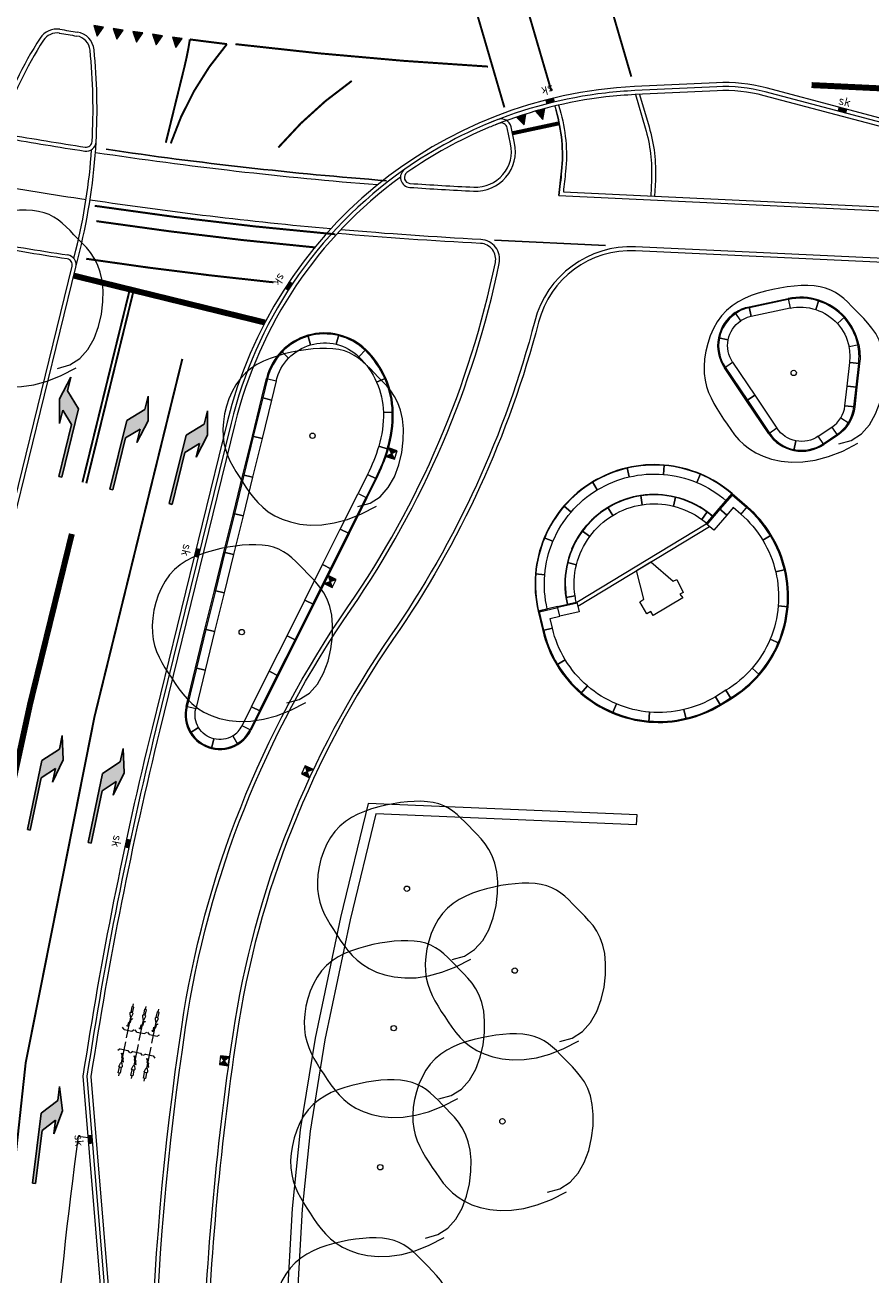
# Model space of a CAD drawing. Header units: metres. Extents: x 196678 to 197613, y 355400 to 356418.
# Tile 22 of 40: x 197054 to 197097, y 355652 to 355715. Entities that reach past the tile are written whole.
import ezdxf
from ezdxf.enums import TextEntityAlignment as Align

# ---------------------------------------------------------------- set-up
doc = ezdxf.new("R2010")
doc.units = ezdxf.units.M
doc.linetypes.add('VW-1-3_STREEP', pattern=[4, 1, -3])
doc.linetypes.add('VW-5050_STREEP', pattern=[1, 0.5, -0.5])
for name, color, linetype, lineweight in [('B-WE-GR-BOOM-S', 252, 'Continuous', 18), ('B-WE-IE-KUNSTOBJECT-G', 5, 'Continuous', 18), ('N-WE-GR-BOOM-S', 7, 'Continuous', 18), ('N-WE-RI-GWA_KOLK_STRAATKOLK-450X300-S', 5, 'Continuous', 18), ('N-WE-RI-HWA_KOLK_STRAATKOLK-450X350-S', 5, 'Continuous', 18), ('N-WE-VH-KANTOPSLUITING_ACHTERKANTBAND-G', 5, 'Continuous', 18), ('N-WE-VH-KANTOPSLUITING_OPSLUITBAND_200X250-G', 5, 'Continuous', 18), ('N-WE-VH-KANTOPSLUITING_SOLID_470X250-G', 5, 'Continuous', 18), ('N-WE-VH-KANTOPSLUITING_SOLID_470X250-G_PASMAKEN', 5, 'Continuous', 18), ('N-WE-VH-KANTOPSLUITING_SOLID_500X500-G', 5, 'Continuous', 18), ('N-WE-VH-KANTOPSLUITING_SOLID_500X500-G_PASMAKEN', 5, 'Continuous', 18), ('N-WE-VH-KANTOPSLUITING_TROTTOIRBAND_180X200-G', 5, 'Continuous', 18), ('N-WE-VW-MARKERING_DWARS_DRIEHOEK-S', 1, 'Continuous', 25), ('N-WE-VW-MARKERING_DWARS_OVERSTEEK_BLOKSTREEP-G', 1, 'VW-BLOK50', 25), ('N-WE-VW-MARKERING_DWARS_OVERSTEEK_KANALISATIESTREEP50_010-G', 1, 'VW-5050_STREEP', 18), ('N-WE-VW-MARKERING_DWARS_STOPSTREEP_020-G', 1, 'Continuous', 18), ('N-WE-VW-MARKERING_DWARS_STOPSTREEP_030-G', 1, 'Continuous', 18), ('N-WE-VW-MARKERING_LANGS_STREEP_13_010-G', 1, 'VW-1-3_STREEP', 18), ('N-WE-VW-MARKERING_LANGS_STREEP_13_030-G', 1, 'VW-1-3_STREEP', 18), ('N-WE-VW-MARKERING_LANGS_STREEP_DOORGETROKKEN_010-G', 1, 'Continuous', 18), ('N-WE-VW-MARKERING_PIJL-S', 1, 'Continuous', 25), ('N01-WE-IE-MEUBILAIR_WEGMEUBILAIR_FIETSENREK-S', 7, 'Continuous', 9), ('N01-WE-VH-GOOT_TEGEL-G', 5, 'Continuous', 18), ('N01-WE-VH-KANTOPSLUITING_ACHTERKANTBAND-G', 5, 'Continuous', 18), ('N01-WE-VH-KANTOPSLUITING_GELEIDEBAND_50 200-G', 5, 'Continuous', 18), ('N01-WE-VH-KANTOPSLUITING_OPSLUITBAND_200X250-G', 5, 'Continuous', 18), ('N01-WE-VH-KANTOPSLUITING_TROTTOIRBAND_180X200-G', 5, 'Continuous', 18), ('N01-WE-VH-MATERIAALGRENS-G', 5, 'Continuous', 13), ('N01-WE-VW-MARKERING_DWARS_DRIEHOEK-G', 7, 'VW-HAAIETAND50_L', 25), ('N01-WE-VW-MARKERING_DWARS_DRIEHOEK_30-G', 7, 'VW-HAAIETAND30_L', 25), ('N01-WE-VW-MARKERING_DWARS_OVERSTEEK_BLOKSTREEP-G', 7, 'VW-BLOK50', 25), ('N01-WE-VW-MARKERING_PIJL-S', 7, 'Continuous', 25), ('N02-WE-IE-KUNSTOBJECT-O', 5, 'Continuous', 13)]:
    doc.layers.add(name, color=color, linetype=linetype, lineweight=lineweight)
doc.styles.add('NLCS-ISO-M250-T18', font='NLCS-ISO.ttf', dxfattribs={"height": 0.45})
doc.linetypes.add('VW-BLOK50', pattern='A,0,-0.5,[148,NLCS.SHX,S=1,R=0,X=-0.5,Y=0],-0.5', length=1)
doc.linetypes.add('VW-HAAIETAND30_L', pattern='A,0,-0.3,[150,NLCS.SHX,S=0.6,R=0,X=-0.375,Y=-0.15],-0.3', length=0.6)
doc.linetypes.add('VW-HAAIETAND50_L', pattern='A,0,-0.5,[150,NLCS.SHX,S=1,R=0,X=-0.625,Y=-0.25],-0.5', length=1)

# ---------------------------------------------------------------- blocks, each defined once
blk = doc.blocks.new('SVW-MARKERING_STREEP_DRIEHOEK_050_050')
at = {"lineweight": 0}
h = blk.add_hatch(color=256, dxfattribs=at)
h.dxf.hatch_style = 1
h.paths.add_polyline_path([(0.25, -0.5), (0.5, 0), (0, 0)])
at = {"lineweight": 0, "flags": 128}
blk.add_lwpolyline([(0.25, -0.5), (0.5, 0), (0, 0)], close=True, dxfattribs=at)
blk = doc.blocks.new('SGR-BOOM_09')
blk.add_lwpolyline([(-2.711, 3.837), (-3.391, 3.615), (-3.939, 3.223), (-4.367, 2.697), (-4.684, 2.075), (-4.901, 1.394), (-5.029, 0.692), (-5.078, 0.004), (-5.057, -0.631), (-4.978, -1.184), (-4.849, -1.658), (-4.679, -2.064), (-4.477, -2.414), (-4.251, -2.716), (-4.01, -2.983), (-3.764, -3.225), (-3.519, -3.452), (-3.284, -3.674), (-3.056, -3.889), (-2.829, -4.093), (-2.6, -4.282), (-2.363, -4.453), (-2.114, -4.603), (-1.847, -4.727), (-1.559, -4.822), (-1.246, -4.884), (-0.91, -4.917), (-0.554, -4.921), (-0.182, -4.9), (0.202, -4.856), (0.595, -4.791), (0.994, -4.707), (1.395, -4.608), (1.794, -4.494), (2.188, -4.363), (2.571, -4.21), (2.939, -4.034), (3.289, -3.828), (3.615, -3.591), (3.913, -3.317), (4.179, -3.005), (4.41, -2.651), (4.604, -2.263), (4.761, -1.849), (4.881, -1.421), (4.964, -0.986), (5.01, -0.553), (5.019, -0.132), (4.99, 0.267), (4.925, 0.639), (4.826, 0.985), (4.699, 1.309), (4.548, 1.616), (4.377, 1.91), (4.191, 2.196), (3.994, 2.477), (3.79, 2.759), (3.583, 3.043), (3.366, 3.327), (3.134, 3.606), (2.878, 3.874), (2.592, 4.126), (2.268, 4.357), (1.9, 4.563), (1.48, 4.737), (1.004, 4.874), (0.471, 4.963), (-0.115, 4.99), (-0.752, 4.944), (-1.438, 4.81), (-2.17, 4.577), (-2.945, 4.231), (-3.76, 3.761)])
blk.add_circle((0, 0), 0.15)
blk = doc.blocks.new('*U18')
at = {"flags": 128}
for points in [[(-0.078, 1.345), (-0.028, 1.196, 0.720759), (0.028, 1.196), (0.078, 1.345, 0.511918), (0.031, 1.411), (-0.031, 1.411, 0.511918)], [(0.572, 1.345), (0.622, 1.196, 0.720759), (0.678, 1.196), (0.728, 1.345, 0.511918), (0.681, 1.411), (0.619, 1.411, 0.511918)], [(1.222, 1.345), (1.272, 1.196, 0.720759), (1.328, 1.196), (1.378, 1.345, 0.511918), (1.331, 1.411), (1.269, 1.411, 0.511918)]]:
    blk.add_lwpolyline(points, format="xyb", close=True, dxfattribs=at)
for points in [[(0.05, 1.407), (0.05, 1.698), (-0.05, 1.698), (-0.05, 1.407)], [(0.7, 1.407), (0.7, 1.698), (0.6, 1.698), (0.6, 1.407)], [(1.35, 1.407), (1.35, 1.698), (1.25, 1.698), (1.25, 1.407)]]:
    blk.add_lwpolyline(points)
for points in [[(0, 1.698), (0, 1.85)], [(0.65, 1.698), (0.65, 1.85)], [(1.3, 1.698), (1.3, 1.85)], [(-0.1, 0.707), (-0.05, 0.707), (-0.05, 0.907), (0.05, 0.907), (0.05, 1.107), (0.1, 1.107)], [(-0.1, 0.707), (-0.1, 0.737), (-0.05, 0.737)], [(0, 0.1), (0, 1.176)], [(0.1, 1.107), (0.1, 1.077), (0.05, 1.077)], [(0.55, 0.707), (0.6, 0.707), (0.6, 0.907), (0.7, 0.907), (0.7, 1.107), (0.75, 1.107)], [(0.55, 0.707), (0.55, 0.737), (0.6, 0.737)], [(0.65, 0.1), (0.65, 1.176)], [(0.75, 1.107), (0.75, 1.077), (0.7, 1.077)], [(1.2, 0.707), (1.25, 0.707), (1.25, 0.907), (1.35, 0.907), (1.35, 1.107), (1.4, 1.107)], [(1.2, 0.707), (1.2, 0.737), (1.25, 0.737)], [(1.3, 0.1), (1.3, 1.176)], [(1.4, 1.107), (1.4, 1.077), (1.35, 1.077)], [(-0.2, 0.5), (-0.3, 0.6)], [(-0.2, 0.5), (0.2, 0.5)], [(0.2, 0.5), (0.3, 0.6)], [(0.45, 0.5), (0.35, 0.6)], [(0.45, 0.5), (0.85, 0.5)], [(0.85, 0.5), (0.95, 0.6)], [(1.1, 0.5), (1, 0.6)], [(1.1, 0.5), (1.5, 0.5)], [(1.5, 0.5), (1.6, 0.6)]]:
    blk.add_lwpolyline(points, dxfattribs=at)
blk = doc.blocks.new('N-SVW-MARKERING_PIJL_RA_5.0')
blk.add_hatch(color=256).paths.add_polyline_path([(3.296, -0.375), (2.6, -0.375), (3.8, -0.675), (5, -0.375), (4.3, -0.375), (3.55, 0.375), (0, 0.375), (0, 0.225), (2.696, 0.225)])
for p, q in [((0, 0.375), (3.55, 0.375)), ((0, 0.375), (0, 0.225)), ((0, 0.225), (2.696, 0.225)), ((2.696, 0.225), (3.296, -0.375)), ((3.55, 0.375), (4.3, -0.375)), ((2.6, -0.375), (3.296, -0.375)), ((3.8, -0.675), (2.6, -0.375)), ((5, -0.375), (3.8, -0.675)), ((4.3, -0.375), (5, -0.375))]:
    blk.add_line(p, q)
blk = doc.blocks.new('N-SVW-MARKERING_PIJL_LA_5.0')
blk.add_hatch(color=256).paths.add_polyline_path([(3.296, 0.375), (2.696, -0.225), (0, -0.225), (0, -0.375), (3.55, -0.375), (4.3, 0.375), (5, 0.375), (3.8, 0.675), (2.6, 0.375)])
for p, q in [((3.8, 0.675), (2.6, 0.375)), ((5, 0.375), (3.8, 0.675)), ((2.6, 0.375), (3.296, 0.375)), ((2.696, -0.225), (3.296, 0.375)), ((3.55, -0.375), (4.3, 0.375)), ((4.3, 0.375), (5, 0.375)), ((0, -0.225), (2.696, -0.225)), ((0, -0.375), (0, -0.225)), ((0, -0.375), (3.55, -0.375))]:
    blk.add_line(p, q)
blk = doc.blocks.new('*U161')
blk.add_solid([(0.225, 0), (-0.225, 0), (0.225, -0.2), (-0.225, -0.2)])
at = {"style": 'NLCS-ISO-M250-T18'}
blk.add_attdef('SK', text='', height=0.45, dxfattribs=at).set_placement((0, -1.01), align=Align.BOTTOM_CENTER)
blk = doc.blocks.new('*U162')
blk.add_solid([(0.225, 0), (-0.225, 0), (0.225, -0.2), (-0.225, -0.2)])
at = {"style": 'NLCS-ISO-M250-T18'}
blk.add_attdef('SK', text='', height=0.45, dxfattribs=at).set_placement((0, 0), align=Align.BOTTOM_CENTER)
blk = doc.blocks.new('SRI-KOLK_STRAAT_01-SO')
h = blk.add_hatch(color=256)
h.dxf.hatch_style = 1
h.paths.add_polyline_path([(0, 1.125), (-1.125, 2.25), (-1.125, 0)])
h.paths.add_polyline_path([(1.125, 2.25), (0, 1.125), (1.125, 0)])
for p, q in [((-1.125, 0), (1.125, 2.25)), ((1.125, 0), (-1.125, 2.25))]:
    blk.add_line(p, q)
blk.add_lwpolyline([(-1.125, 0), (1.125, 0), (1.125, 2.25), (-1.125, 2.25)], close=True)

msp = doc.modelspace()

# ---------------------------------------------------------------- linework, layer by layer
msp.add_arc((197085.774, 355686.914), 4.5, 85.20499, 157.20499)
at = {"layer": 'B-WE-IE-KUNSTOBJECT-G', "flags": 128}
msp.add_lwpolyline([(197085.603, 355688.021), (197086.729, 355687.044), (197086.918, 355687.134), (197087.232, 355686.483), (197087.067, 355686.392), (197087.216, 355686.211), (197085.726, 355685.314), (197085.606, 355685.518), (197085.407, 355685.409), (197085.054, 355686.017), (197085.243, 355686.148), (197084.888, 355687.588), (197085.603, 355688.021)], dxfattribs=at)
at = {"layer": 'N-WE-VH-KANTOPSLUITING_ACHTERKANTBAND-G', "flags": 128}
for points in [[(197085.036, 355711.549), (197085.512, 355709.92, -0.083059), (197085.832, 355707.234), (197085.794, 355706.434), (197146.543, 355703.557, -0.033753), (197160.288, 355701.972), (197160.463, 355705.651)], [(197080.961, 355711.009), (197081.025, 355710.787, -0.096512), (197081.313, 355707.663, -0.005069), (197081.2, 355706.652), (197085.794, 355706.434)]]:
    msp.add_lwpolyline(points, format="xyb", dxfattribs=at)
msp.add_lwpolyline([(197078.374, 355709.874, 0.461554), (197077.972, 355710.091, 0.00702), (197077.405, 355709.862, 0.053492), (197073.333, 355707.614, 0.706417), (197073.484, 355707.069, 0.006651), (197076.696, 355706.883, 0.493242), (197078.549, 355709.057)], format="xyb", close=True, dxfattribs=at)
at = {"layer": 'N-WE-VH-KANTOPSLUITING_OPSLUITBAND_200X250-G', "ltscale": 0.1, "flags": 128}
for points in [[(197084.831, 355711.539), (197085.32, 355709.864, -0.083059), (197085.632, 355707.243), (197085.594, 355706.444)], [(197080.766, 355710.963), (197080.833, 355710.731, -0.096512), (197081.114, 355707.684, -0.006146), (197080.975, 355706.462), (197146.533, 355703.357, -0.034313), (197160.477, 355701.733), (197160.662, 355705.641)]]:
    msp.add_lwpolyline(points, format="xyb", dxfattribs=at)
at = {"layer": 'N-WE-VH-KANTOPSLUITING_SOLID_470X250-G', "flags": 128}
for points in [[(197084.403, 355692.755, 0.078702), (197082.666, 355692.046), (197082.909, 355691.644, -0.078702), (197084.511, 355692.297)], [(197086.276, 355692.893, 0.078702), (197084.403, 355692.755), (197084.511, 355692.297, -0.078702), (197086.236, 355692.424)], [(197088.099, 355692.445, 0.078702), (197086.276, 355692.893), (197086.236, 355692.424, -0.078702), (197087.917, 355692.012)], [(197082.666, 355692.046, 0.078702), (197081.232, 355690.834), (197081.588, 355690.527, -0.078702), (197082.909, 355691.644)], [(197089.694, 355691.456, 0.078702), (197088.099, 355692.445), (197087.917, 355692.012, -0.078702), (197089.387, 355691.1)], [(197085.093, 355691.362, 0.098491), (197083.443, 355690.763), (197083.686, 355690.361, -0.098491), (197085.164, 355690.897)], [(197086.847, 355691.284, 0.098491), (197085.093, 355691.362), (197085.164, 355690.897, -0.098491), (197086.735, 355690.827)], [(197088.438, 355690.541, 0.098491), (197086.847, 355691.284), (197086.735, 355690.827, -0.098491), (197088.16, 355690.162)], [(197081.232, 355690.834, 0.078702), (197080.243, 355689.238), (197080.676, 355689.056, -0.078702), (197081.588, 355690.527)], [(197083.443, 355690.763, 0.098491), (197082.147, 355689.577), (197082.526, 355689.299, -0.098491), (197083.686, 355690.361)], [(197082.147, 355689.577, 0.098491), (197081.404, 355687.987), (197081.86, 355687.875, -0.098491), (197082.526, 355689.299)], [(197080.243, 355689.238, 0.078702), (197079.795, 355687.415), (197080.263, 355687.376, -0.078702), (197080.676, 355689.056)], [(197081.404, 355687.987, 0.098491), (197081.326, 355686.233), (197081.791, 355686.304, -0.098491), (197081.86, 355687.875)], [(197079.795, 355687.415, 0.078702), (197079.933, 355685.543), (197080.39, 355685.65, -0.078702), (197080.263, 355687.376)]]:
    msp.add_lwpolyline(points, format="xyb", close=True, dxfattribs=at)
at = {"layer": 'N-WE-VH-KANTOPSLUITING_SOLID_470X250-G'}
for radius, start, end in [(5.98, 103.20499, 121.20499), (5.98, 85.20499, 103.20499), (5.98, 67.20499, 85.20499), (5.98, 121.20499, 139.20499), (5.98, 49.20499, 67.20499), (4.48, 98.70499, 121.20499), (4.48, 76.20499, 98.70499), (4.48, 53.70499, 76.20499), (5.98, 139.20499, 157.20499), (4.48, 121.20499, 143.70499), (4.48, 143.70499, 166.20499), (5.98, 157.20499, 175.20499), (4.48, 166.20499, 188.70499), (5.98, 175.20499, 193.20499)]:
    msp.add_arc((197085.774, 355686.914), radius, start, end, dxfattribs=at)
at = {"layer": 'N-WE-VH-KANTOPSLUITING_SOLID_470X250-G_PASMAKEN', "flags": 128}
for points in [[(197088.714, 355690.32, 0.019637), (197088.438, 355690.541), (197088.16, 355690.162, -0.019637), (197088.407, 355689.965)], [(197081.791, 355686.304), (197081.326, 355686.233, 0.019637), (197081.393, 355685.886), (197081.851, 355685.993, -0.019637)]]:
    msp.add_lwpolyline(points, format="xyb", close=True, dxfattribs=at)
for points in [[(197088.701, 355690.305, 0.019637), (197088.426, 355690.524)], [(197081.346, 355686.236, 0.019637), (197081.413, 355685.89)]]:
    msp.add_lwpolyline(points, format="xyb", dxfattribs=at)
at = {"layer": 'N-WE-VH-KANTOPSLUITING_SOLID_500X500-G', "flags": 128}
for points in [[(197094.058, 355701.194, 0.131652), (197092.507, 355701.277), (197092.611, 355700.788, -0.131652), (197093.903, 355700.719)], [(197095.359, 355700.347, 0.131652), (197094.058, 355701.194), (197093.903, 355700.719, -0.131652), (197094.987, 355700.013)], [(197089.85, 355700.568, 0.198912), (197089.002, 355699.294), (197089.492, 355699.197, -0.198912), (197090.128, 355700.153)], [(197096.063, 355698.962, 0.131652), (197095.359, 355700.347), (197094.987, 355700.013, -0.131652), (197095.573, 355698.859)], [(197069.896, 355699.456, 0.131652), (197068.344, 355699.423), (197068.483, 355698.943, -0.131652), (197069.777, 355698.97)], [(197071.257, 355698.708, 0.131652), (197069.896, 355699.456), (197069.777, 355698.97, -0.131652), (197070.911, 355698.347)], [(197068.344, 355699.423, 0.131652), (197067.016, 355698.618), (197067.377, 355698.272, -0.131652), (197068.483, 355698.943)], [(197089.002, 355699.294, 0.198912), (197089.303, 355697.793), (197089.718, 355698.072, -0.198912), (197089.492, 355699.197)], [(197067.016, 355698.618, 0.131652), (197066.268, 355697.257), (197066.753, 355697.138, -0.131652), (197067.377, 355698.272)], [(197072.264, 355697.269, 0.098491), (197071.257, 355698.708), (197070.911, 355698.347, -0.098491), (197071.806, 355697.068)], [(197072.642, 355695.555, 0.098491), (197072.264, 355697.269), (197071.806, 355697.068, -0.098491), (197072.143, 355695.544)], [(197072.388, 355693.695, 0.078702), (197072.643, 355695.554), (197072.143, 355695.544, -0.078702), (197071.909, 355693.839)], [(197091.531, 355694.471, 0.198912), (197092.805, 355693.623), (197092.902, 355694.114, -0.198912), (197091.946, 355694.75)], [(197092.805, 355693.623, 0.198912), (197094.306, 355693.924), (197094.028, 355694.34, -0.198912), (197092.902, 355694.114)], [(197091.663, 355689.369, 0.078702), (197090.451, 355690.803), (197090.125, 355690.424, -0.078702), (197091.235, 355689.11)], [(197092.373, 355687.631, 0.078702), (197091.663, 355689.369), (197091.235, 355689.11, -0.078702), (197091.886, 355687.517)], [(197092.51, 355685.759, 0.078702), (197092.373, 355687.631), (197091.886, 355687.517, -0.078702), (197092.012, 355685.801)], [(197092.063, 355683.936, 0.078702), (197092.51, 355685.759), (197092.012, 355685.801, -0.078702), (197091.602, 355684.129)], [(197080.161, 355684.57, 0.078702), (197080.871, 355682.832), (197081.298, 355683.091, -0.078702), (197080.648, 355684.684)], [(197091.073, 355682.34, 0.078702), (197092.063, 355683.936), (197091.602, 355684.129, -0.078702), (197090.695, 355682.667)], [(197080.871, 355682.832, 0.078702), (197082.082, 355681.398), (197082.409, 355681.776, -0.078702), (197081.298, 355683.091)], [(197089.64, 355681.128, 0.078702), (197091.073, 355682.34), (197090.695, 355682.667, -0.078702), (197089.381, 355681.556)], [(197082.082, 355681.398, 0.078702), (197083.678, 355680.409), (197083.872, 355680.87, -0.078702), (197082.409, 355681.776)], [(197087.373, 355680.099, 0.078702), (197089.111, 355680.808), (197088.852, 355681.236, -0.078702), (197087.259, 355680.586)], [(197062.217, 355680.747, 0.198912), (197062.419, 355679.423), (197062.847, 355679.682, -0.198912), (197062.702, 355680.628)], [(197083.678, 355680.409, 0.078702), (197085.501, 355679.961), (197085.543, 355680.459, -0.078702), (197083.872, 355680.87)], [(197085.501, 355679.961, 0.078702), (197087.373, 355680.099), (197087.259, 355680.586, -0.078702), (197085.543, 355680.459)], [(197062.419, 355679.423, 0.198912), (197063.499, 355678.63), (197063.618, 355679.116, -0.198912), (197062.847, 355679.682)], [(197063.499, 355678.63, 0.198912), (197064.823, 355678.833), (197064.564, 355679.261, -0.198912), (197063.618, 355679.116)]]:
    msp.add_lwpolyline(points, format="xyb", close=True, dxfattribs=at)
for points in [[(197090.55, 355700.864), (197092.507, 355701.277), (197092.611, 355700.788), (197090.654, 355700.375)], [(197090.417, 355696.132), (197089.303, 355697.793), (197089.718, 355698.072), (197090.832, 355696.411)], [(197066.03, 355696.286), (197066.268, 355697.257), (197066.753, 355697.138), (197066.515, 355696.167)], [(197091.531, 355694.471), (197090.417, 355696.132), (197090.832, 355696.411), (197091.946, 355694.75)], [(197095.974, 355696.814), (197095.863, 355695.82), (197095.366, 355695.876), (197095.478, 355696.87)], [(197065.553, 355694.343), (197066.03, 355696.286), (197066.515, 355696.167), (197066.039, 355694.224)], [(197065.076, 355692.401), (197065.553, 355694.343), (197066.039, 355694.224), (197065.562, 355692.282)], [(197064.6, 355690.459), (197065.076, 355692.401), (197065.562, 355692.282), (197065.085, 355690.34)], [(197071.317, 355691.241), (197070.424, 355689.452), (197069.976, 355689.675), (197070.869, 355691.465)], [(197090.451, 355690.803), (197090.125, 355690.424), (197089.746, 355690.751), (197089.419, 355690.372), (197089.041, 355690.699), (197089.694, 355691.456)], [(197088.388, 355689.942), (197089.041, 355690.699), (197089.419, 355690.372), (197088.766, 355689.615)], [(197064.123, 355688.516), (197064.6, 355690.459), (197065.085, 355690.34), (197064.609, 355688.397)], [(197070.424, 355689.452), (197069.531, 355687.662), (197069.083, 355687.885), (197069.976, 355689.675)], [(197063.646, 355686.574), (197064.123, 355688.516), (197064.609, 355688.397), (197064.132, 355686.455)], [(197069.531, 355687.662), (197068.638, 355685.873), (197068.19, 355686.096), (197069.083, 355687.885)], [(197063.17, 355684.632), (197063.646, 355686.574), (197064.132, 355686.455), (197063.655, 355684.512)], [(197068.638, 355685.873), (197067.745, 355684.083), (197067.297, 355684.306), (197068.19, 355686.096)], [(197080.161, 355684.57), (197080.648, 355684.684), (197080.534, 355685.171), (197081.021, 355685.285), (197080.906, 355685.772), (197079.933, 355685.543)], [(197080.906, 355685.772), (197081.88, 355686), (197081.994, 355685.513), (197081.021, 355685.285)], [(197062.693, 355682.689), (197063.17, 355684.632), (197063.655, 355684.512), (197063.179, 355682.57)], [(197067.745, 355684.083), (197066.852, 355682.293), (197066.404, 355682.517), (197067.297, 355684.306)], [(197062.217, 355680.747), (197062.693, 355682.689), (197063.179, 355682.57), (197062.702, 355680.628)], [(197066.852, 355682.293), (197065.959, 355680.504), (197065.511, 355680.727), (197066.404, 355682.517)]]:
    msp.add_lwpolyline(points, close=True, dxfattribs=at)
for points in [[(197092.518, 355701.229), (197090.561, 355700.815)], [(197089.344, 355697.821), (197090.459, 355696.16)], [(197066.316, 355697.245), (197066.078, 355696.274)], [(197095.813, 355695.826), (197095.925, 355696.819)], [(197066.078, 355696.274), (197065.601, 355694.332)], [(197090.459, 355696.16), (197091.573, 355694.499)], [(197065.601, 355694.332), (197065.125, 355692.389)], [(197065.125, 355692.389), (197064.648, 355690.447)], [(197070.379, 355689.474), (197071.272, 355691.264)], [(197090.419, 355690.765), (197089.699, 355691.385), (197089.079, 355690.666)], [(197089.079, 355690.666), (197088.425, 355689.909)], [(197064.648, 355690.447), (197064.172, 355688.504)], [(197069.486, 355687.684), (197070.379, 355689.474)], [(197064.172, 355688.504), (197063.695, 355686.562)], [(197068.593, 355685.895), (197069.486, 355687.684)], [(197063.695, 355686.562), (197063.218, 355684.62)], [(197067.7, 355684.105), (197068.593, 355685.895)], [(197080.21, 355684.581), (197079.993, 355685.506), (197080.918, 355685.723)], [(197081.891, 355685.951), (197080.918, 355685.723)], [(197063.218, 355684.62), (197062.742, 355682.677)], [(197066.807, 355682.316), (197067.7, 355684.105)], [(197062.742, 355682.677), (197062.265, 355680.735)], [(197065.914, 355680.526), (197066.807, 355682.316)]]:
    msp.add_lwpolyline(points, dxfattribs=at)
for points in [[(197094.042, 355701.147, 0.131652), (197092.518, 355701.229)], [(197095.322, 355700.313, 0.131652), (197094.042, 355701.147)], [(197089.878, 355700.527, 0.198912), (197089.051, 355699.284)], [(197096.014, 355698.952, 0.131652), (197095.322, 355700.313)], [(197069.884, 355699.407, 0.131652), (197068.358, 355699.375)], [(197068.358, 355699.375, 0.131652), (197067.052, 355698.583)], [(197071.223, 355698.672, 0.131652), (197069.884, 355699.407)], [(197089.051, 355699.284, 0.198912), (197089.344, 355697.821)], [(197067.052, 355698.583, 0.131652), (197066.316, 355697.245)], [(197072.218, 355697.249, 0.098491), (197071.223, 355698.672)], [(197072.592, 355695.553, 0.098491), (197072.218, 355697.249)], [(197072.34, 355693.709, 0.078702), (197072.593, 355695.553)], [(197091.573, 355694.499, 0.198912), (197092.815, 355693.672)], [(197092.815, 355693.672, 0.198912), (197094.278, 355693.966)], [(197091.62, 355689.343, 0.078702), (197090.419, 355690.765)], [(197092.324, 355687.62, 0.078702), (197091.62, 355689.343)], [(197092.46, 355685.763, 0.078702), (197092.324, 355687.62)], [(197092.016, 355683.955, 0.078702), (197092.46, 355685.763)], [(197080.21, 355684.581, 0.078702), (197080.913, 355682.857)], [(197091.036, 355682.373, 0.078702), (197092.016, 355683.955)], [(197080.913, 355682.857, 0.078702), (197082.115, 355681.436)], [(197089.614, 355681.171, 0.078702), (197091.036, 355682.373)], [(197082.115, 355681.436, 0.078702), (197083.697, 355680.455)], [(197062.265, 355680.735, 0.198912), (197062.462, 355679.449)], [(197087.362, 355680.147, 0.078702), (197089.085, 355680.851)], [(197083.697, 355680.455, 0.078702), (197085.505, 355680.011)], [(197085.505, 355680.011, 0.078702), (197087.362, 355680.147)], [(197062.462, 355679.449, 0.198912), (197063.511, 355678.679)], [(197063.511, 355678.679, 0.198912), (197064.797, 355678.876)]]:
    msp.add_lwpolyline(points, format="xyb", dxfattribs=at)
at = {"layer": 'N-WE-VH-KANTOPSLUITING_SOLID_500X500-G_PASMAKEN'}
for p, q in [((197072.388, 355693.695), (197072.34, 355693.709)), ((197065.035, 355679.772), (197065.511, 355680.727)), ((197065.511, 355680.727), (197065.959, 355680.504)), ((197065.914, 355680.526), (197065.437, 355679.571)), ((197065.959, 355680.504), (197065.482, 355679.548)), ((197065.482, 355679.548), (197065.035, 355679.772)), ((197065.482, 355679.548), (197065.035, 355679.772)), ((197064.564, 355679.261), (197064.823, 355678.833))]:
    msp.add_line(p, q, dxfattribs=at)
at = {"layer": 'N-WE-VH-KANTOPSLUITING_SOLID_500X500-G_PASMAKEN', "flags": 128}
for points in [[(197090.654, 355700.375, 0.095948), (197090.128, 355700.153), (197089.85, 355700.568, -0.095948), (197090.551, 355700.864)], [(197096.109, 355698.007), (197095.612, 355698.063, 0.08022), (197095.573, 355698.859), (197096.063, 355698.962, -0.08022)], [(197095.863, 355695.82, -0.220472), (197094.989, 355694.383), (197094.306, 355693.924), (197094.028, 355694.34), (197094.711, 355694.798, 0.220472), (197095.366, 355695.876)]]:
    msp.add_lwpolyline(points, format="xyb", close=True, dxfattribs=at)
for points in [[(197096.109, 355698.007), (197095.974, 355696.814), (197095.478, 355696.87), (197095.612, 355698.063)], [(197071.793, 355692.197), (197071.346, 355692.42), (197070.869, 355691.465), (197071.317, 355691.241)], [(197089.111, 355680.808), (197089.64, 355681.128), (197089.381, 355681.556), (197088.852, 355681.236)]]:
    msp.add_lwpolyline(points, close=True, dxfattribs=at)
for points in [[(197095.925, 355696.819), (197096.059, 355698.013)], [(197095.157, 355695.265), (197095.584, 355695.005)], [(197094.711, 355694.798), (197094.989, 355694.383)], [(197071.749, 355692.219), (197071.272, 355691.264)], [(197089.085, 355680.851), (197089.614, 355681.171)]]:
    msp.add_lwpolyline(points, dxfattribs=at)
for points in [[(197094.278, 355693.966), (197094.961, 355694.424, 0.220472), (197095.813, 355695.826)], [(197072.34, 355693.709), (197071.909, 355693.839, -0.042491), (197071.346, 355692.42), (197071.793, 355692.197, 0.04249), (197072.388, 355693.695)], [(197072.34, 355693.709, -0.04249), (197071.749, 355692.219)]]:
    msp.add_lwpolyline(points, format="xyb", dxfattribs=at)
at = {"layer": 'N-WE-VH-KANTOPSLUITING_SOLID_500X500-G_PASMAKEN'}
for centre, radius, start, end in [((197090.964, 355698.907), 1.95, 101.92905, 123.85154), ((197093.127, 355698.342), 2.95, 353.58438, 11.93006), ((197063.916, 355680.33), 1.25, 301.21308, 333.48099), ((197063.916, 355680.33), 1.7, 301.21308, 333.48099), ((197063.916, 355680.33), 1.75, 301.21308, 333.48099)]:
    msp.add_arc(centre, radius, start, end, dxfattribs=at)
at = {"layer": 'N-WE-VH-KANTOPSLUITING_TROTTOIRBAND_180X200-G', "ltscale": 0.2, "flags": 128}
msp.add_lwpolyline([(197078.57, 355709.916, 0.461554), (197077.9, 355710.278, 0.060534), (197073.218, 355707.778, 0.706417), (197073.47, 355706.87, 0.006648), (197076.686, 355706.683, 0.493245), (197078.744, 355709.099)], format="xyb", close=True, dxfattribs=at)
at = {"layer": 'N-WE-VW-MARKERING_DWARS_OVERSTEEK_BLOKSTREEP-G', "flags": 128}
msp.add_lwpolyline([(197058.204, 355708.786, 0.017763), (197072.304, 355707.206, 0.017763)], format="xyb", dxfattribs=at)
at = {"layer": 'N-WE-VW-MARKERING_DWARS_OVERSTEEK_KANALISATIESTREEP50_010-G', "const_width": 0.1, "flags": 128}
for points in [[(197075.85, 355719.053), (197078.233, 355710.894)], [(197080.6, 355711.709), (197078.497, 355718.908)], [(197084.619, 355712.443), (197082.797, 355718.682)]]:
    msp.add_lwpolyline(points, dxfattribs=at)
msp.add_lwpolyline([(197057.193, 355703.275, 0.011566), (197066.618, 355702.091, 0.011566)], format="xyb", dxfattribs=at)
at = {"layer": 'N-WE-VW-MARKERING_DWARS_STOPSTREEP_020-G', "const_width": 0.2, "flags": 128}
msp.add_lwpolyline([(197080.991, 355710.095), (197078.639, 355709.592)], dxfattribs=at)
at = {"layer": 'N-WE-VW-MARKERING_DWARS_STOPSTREEP_030-G', "const_width": 0.3, "flags": 128}
msp.add_lwpolyline([(197066.183, 355700.068), (197056.57, 355702.426)], dxfattribs=at)
at = {"layer": 'N-WE-VW-MARKERING_LANGS_STREEP_13_010-G', "const_width": 0.1, "flags": 128}
for points in [[(197070.553, 355712.225, 0.062582), (197066.859, 355708.875)], [(197062.029, 355698.235), (197060.122, 355690.466), (197057.611, 355680.231, 0.089085), (197053.164, 355609.664), (197053.552, 355606.305)]]:
    msp.add_lwpolyline(points, format="xyb", dxfattribs=at)
at = {"layer": 'N-WE-VW-MARKERING_LANGS_STREEP_13_030-G', "const_width": 0.3, "flags": 128}
msp.add_lwpolyline([(197146.63, 355709.509), (197093.689, 355712.017)], dxfattribs=at)
msp.add_lwpolyline([(197056.47, 355689.428), (197054.374, 355680.886, 0.040248), (197049.243, 355649.128, 0.035244)], format="xyb", dxfattribs=at)
at = {"layer": 'N-WE-VW-MARKERING_LANGS_STREEP_DOORGETROKKEN_010-G', "const_width": 0.1, "flags": 128}
for points in [[(197062.408, 355714.316, -0.023089), (197062.14, 355712.953), (197061.199, 355709.119)], [(197061.447, 355709.081, -0.096271), (197064.274, 355714.08, -0.002279), (197062.408, 355714.316)]]:
    msp.add_lwpolyline(points, format="xyb", dxfattribs=at)
for points in [[(197059.387, 355701.735), (197057.004, 355692.024)], [(197059.581, 355701.688), (197057.198, 355691.976)]]:
    msp.add_lwpolyline(points, dxfattribs=at)
at = {"layer": 'N01-WE-VH-GOOT_TEGEL-G', "ltscale": 0.2, "flags": 128}
msp.add_lwpolyline([(197164.764, 355705.847), (197160.482, 355706.05), (197103.121, 355708.767), (197091.402, 355711.871, 0.076806), (197088.912, 355712.135), (197084.787, 355711.938, 0.33207), (197064.286, 355695.054), (197060.508, 355679.659, 0.022317), (197057.029, 355662.138), (197058.298, 355646.774, 0.020285), (197057.743, 355630.79), (197056.311, 355606.822), (197056.436, 355605.738, 0.019885), (197056.622, 355604.544, 0.094529), (197058.749, 355599.26, 0.120743), (197063.998, 355594.279, 0.084944), (197068.816, 355592.524, -0.049465), (197072.362, 355591.509)], format="xyb", dxfattribs=at)
at = {"layer": 'N01-WE-VH-KANTOPSLUITING_ACHTERKANTBAND-G', "ltscale": 0.2, "flags": 128}
for points in [[(197083.341, 355711.419, 0.06609), (197077.777, 355710.015, 0.06609)], [(197160.463, 355705.651), (197103.06, 355708.369), (197091.3, 355711.484, 0.076806), (197088.931, 355711.735), (197084.806, 355711.538, 0.016863), (197083.341, 355711.419, 0.016863)], [(197073.005, 355707.38, 0.17689), (197064.674, 355694.958), (197060.896, 355679.563, 0.022258), (197057.432, 355662.124), (197058.701, 355646.76)], [(197084.827, 355703.677, 0.354855), (197079.954, 355700.089)]]:
    msp.add_lwpolyline(points, format="xyb", dxfattribs=at)
at = {"layer": 'N01-WE-VH-KANTOPSLUITING_ACHTERKANTBAND-G', "ltscale": 0.1, "flags": 128}
msp.add_lwpolyline([(197061.081, 355627.571), (197061.034, 355628.064, -0.0611), (197061.997, 355664.623, -0.114646), (197070.355, 355685.753, 0.100461), (197077.78, 355703.086, 0.459731), (197077.038, 355704.048, -0.00892), (197069.827, 355704.549)], format="xyb", dxfattribs=at)
at = {"layer": 'N01-WE-VH-KANTOPSLUITING_ACHTERKANTBAND-G', "ltscale": 0.2, "flags": 128}
msp.add_lwpolyline([(197050.596, 355604.002), (197049.874, 355610.261, -0.043865), (197048.924, 355645.308), (197046.883, 355657.646, -0.030024), (197051.266, 355681.649), (197056.481, 355702.9, 0.440218), (197056.235, 355703.268, -0.005483), (197051.788, 355704.002, 0.395003), (197051.445, 355703.778), (197047.311, 355686.931, 0.033479), (197042.765, 355661.022), (197044.987, 355648.67, 0.058569), (197048.26, 355603.611, 0.408615), (197048.606, 355603.372), (197050.349, 355603.672, 0.398018)], format="xyb", close=True, dxfattribs=at)
at = {"layer": 'N01-WE-VH-KANTOPSLUITING_ACHTERKANTBAND-G', "color": 1, "ltscale": 0.1, "flags": 128}
msp.add_lwpolyline([(197056.576, 355703.289), (197056.679, 355703.708)], dxfattribs=at)
at = {"layer": 'N01-WE-VH-KANTOPSLUITING_ACHTERKANTBAND-G', "ltscale": 0.2, "flags": 128}
for points in [[(197098.051, 355703.051), (197084.827, 355703.677)], [(197081.928, 355685.795), (197088.547, 355689.804)]]:
    msp.add_lwpolyline(points, dxfattribs=at)
at = {"layer": 'N01-WE-VH-KANTOPSLUITING_ACHTERKANTBAND-G'}
msp.add_lwpolyline([(197079.954, 355700.089, -0.087929), (197072.658, 355684.16, 0.114646), (197064.766, 355664.209, 0.029976), (197063.206, 355646.621, 0.029976)], format="xyb", dxfattribs=at)
at = {"layer": 'N01-WE-VH-KANTOPSLUITING_ACHTERKANTBAND-G', "ltscale": 0.2}
for centre, radius, start, end in [((197055.712, 355713.839), 0.8, 80.69747, 147.00256), ((197089.302, 355918.906), 207, 260.69747, 260.94363), ((197069.97, 355704.581), 17.8, 147.00256, 162.53487), ((197087.486, 355906.378), 199.8, 260.12636, 261.26616)]:
    msp.add_arc(centre, radius, start, end, dxfattribs=at)
at = {"layer": 'N01-WE-VH-KANTOPSLUITING_ACHTERKANTBAND-G', "color": 1, "ltscale": 0.2}
for centre, radius, start, end in [((197056.593, 355713.697), 0.8, 5.71363, 80.94363), ((197027.737, 355710.809), 29.8, 356.85574, 5.71363), ((197057.193, 355709.191), 0.3, 261.26616, 356.85574)]:
    msp.add_arc(centre, radius, start, end, dxfattribs=at)
at = {"layer": 'N01-WE-VH-KANTOPSLUITING_ACHTERKANTBAND-G', "color": 1, "ltscale": 0.1}
msp.add_arc((197027.737, 355710.809), 29.8, 346.21308, 356.08276, dxfattribs=at)
at = {"layer": 'N01-WE-VH-KANTOPSLUITING_GELEIDEBAND_50 200-G', "ltscale": 0.2, "flags": 128}
msp.add_lwpolyline([(197098.06, 355703.25), (197084.837, 355703.877)], dxfattribs=at)
msp.add_lwpolyline([(197079.761, 355700.139, -0.087929), (197072.493, 355684.274, 0.114646), (197064.568, 355664.239, 0.029976), (197063.006, 355646.626, 0.029976)], format="xyb", dxfattribs=at)
at = {"layer": 'N01-WE-VH-KANTOPSLUITING_OPSLUITBAND_200X250-G', "ltscale": 0.1}
msp.add_line((197080.766, 355710.963), (197080.833, 355710.731), dxfattribs=at)
at = {"layer": 'N01-WE-VH-KANTOPSLUITING_OPSLUITBAND_200X250-G', "color": 1, "ltscale": 0.1}
msp.add_line((197056.675, 355702.852), (197056.873, 355703.66), dxfattribs=at)
at = {"layer": 'N01-WE-VH-KANTOPSLUITING_OPSLUITBAND_200X250-G', "ltscale": 0.1, "flags": 128}
for points in [[(197083.318, 355711.617, 0.070731), (197077.327, 355710.047, 0.070731)], [(197073.218, 355707.778, 0.092051), (197067.593, 355702.044, 0.092051)], [(197052.252, 355707.068, 0.006178), (197057.188, 355706.259, 0.006178)], [(197061.338, 355626.993), (197061.233, 355628.083, -0.0611), (197062.195, 355664.594, -0.114646), (197070.519, 355685.639, 0.100461), (197077.975, 355703.046, 0.459731), (197077.048, 355704.247, -0.008727), (197070, 355704.735)], [(197084.837, 355703.877, 0.354855), (197079.761, 355700.139)]]:
    msp.add_lwpolyline(points, format="xyb", dxfattribs=at)
msp.add_lwpolyline([(197081.88, 355686), (197088.388, 355689.942)], dxfattribs=at)
at = {"layer": 'N01-WE-VH-KANTOPSLUITING_OPSLUITBAND_200X250-G', "ltscale": 0.1}
for centre, radius, start, end in [((197073.154, 355708.488), 8, 354.22975, 16.28034), ((197031.367, 355712.711), 50, 352.82117, 354.22975)]:
    msp.add_arc(centre, radius, start, end, dxfattribs=at)
at = {"layer": 'N01-WE-VH-KANTOPSLUITING_OPSLUITBAND_200X250-G', "color": 1, "ltscale": 0.1}
msp.add_arc((197027.737, 355710.809), 30, 346.21308, 356.85574, dxfattribs=at)
at = {"layer": 'N01-WE-VH-KANTOPSLUITING_TROTTOIRBAND_180X200-G', "ltscale": 0.2}
msp.add_line((197051.46, 355681.601), (197056.675, 355702.852), dxfattribs=at)
at = {"layer": 'N01-WE-VH-KANTOPSLUITING_TROTTOIRBAND_180X200-G', "ltscale": 0.2, "flags": 128}
for points in [[(197160.472, 355705.85), (197103.09, 355708.568), (197091.351, 355711.677, 0.076806), (197088.921, 355711.935), (197084.797, 355711.738, 0.016863), (197083.318, 355711.617, 0.016863)], [(197067.593, 355702.044, 0.088133), (197064.48, 355695.006), (197060.702, 355679.611, 0.022287), (197057.231, 355662.131), (197058.499, 355646.775)]]:
    msp.add_lwpolyline(points, format="xyb", dxfattribs=at)
at = {"layer": 'N01-WE-VH-KANTOPSLUITING_TROTTOIRBAND_180X200-G', "ltscale": 0.2}
for centre, radius, start, end in [((197055.712, 355713.839), 1, 80.69747, 147.00256), ((197089.302, 355918.906), 206.8, 260.69747, 260.94363), ((197069.97, 355704.581), 18, 147.00256, 162.53487), ((197087.486, 355906.378), 200, 260.12636, 261.26616), ((197087.486, 355906.378), 205.3, 259.99633, 261.2529), ((197056.189, 355702.972), 0.5, 346.21308, 81.2529)]:
    msp.add_arc(centre, radius, start, end, dxfattribs=at)
at = {"layer": 'N01-WE-VH-KANTOPSLUITING_TROTTOIRBAND_180X200-G', "color": 1, "ltscale": 0.2}
for centre, radius, start, end in [((197056.593, 355713.697), 1, 5.71363, 80.94363), ((197027.737, 355710.809), 30, 356.85574, 5.71363), ((197057.193, 355709.191), 0.5, 261.26616, 356.85574)]:
    msp.add_arc(centre, radius, start, end, dxfattribs=at)
at = {"layer": 'N01-WE-VH-MATERIAALGRENS-G', "ltscale": 0.2, "flags": 128}
for points in [[(197071.844, 355706.991, -0.017855), (197057.657, 355708.615)], [(197069.495, 355704.779, -0.015067), (197057.386, 355706.229)], [(197057.286, 355659.027), (197056.791, 355659.095, 0.060545), (197056.057, 355610.841), (197056.554, 355610.894)]]:
    msp.add_lwpolyline(points, format="xyb", dxfattribs=at)
at = {"layer": 'N01-WE-VW-MARKERING_DWARS_DRIEHOEK-G', "const_width": 0.1, "flags": 128}
for points in [[(197064.701, 355714.078, 0.01546), (197077.405, 355712.949, -0.017248)], [(197057.702, 355705.17, 0.013666), (197068.739, 355703.844, 0.013666)]]:
    msp.add_lwpolyline(points, format="xyb", dxfattribs=at)
at = {"layer": 'N01-WE-VW-MARKERING_DWARS_DRIEHOEK_30-G', "flags": 128}
msp.add_lwpolyline([(197077.728, 355704.213), (197083.317, 355703.949)], dxfattribs=at)
at = {"layer": 'N01-WE-VW-MARKERING_DWARS_OVERSTEEK_BLOKSTREEP-G', "const_width": 0.1, "flags": 128}
msp.add_lwpolyline([(197057.624, 355705.94, 0.015035), (197069.725, 355704.508, -0.015238)], format="xyb", dxfattribs=at)
at = {"layer": 'N02-WE-IE-KUNSTOBJECT-O', "flags": 128}
for points in [[(197084.887, 355674.794), (197084.908, 355675.294), (197071.374, 355675.853), (197069.99, 355670.122), (197068.705, 355664.053), (197067.959, 355659.435), (197067.561, 355655.478), (197067.277, 355650.408), (197067.232, 355646.85), (197067.335, 355642.296), (197067.376, 355641.803)], [(197084.887, 355674.794), (197071.764, 355675.336), (197070.478, 355670.012), (197069.197, 355663.961), (197068.455, 355659.37), (197068.06, 355655.439), (197067.777, 355650.391), (197067.732, 355646.853), (197067.835, 355642.322), (197067.874, 355641.844)]]:
    msp.add_lwpolyline(points, dxfattribs=at)

# ---------------------------------------------------------------- block references
at = {"layer": 'B-WE-GR-BOOM-S', "xscale": 0.9000000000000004, "yscale": 0.9000000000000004, "zscale": 0.9000000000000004, "rotation": 177.2882798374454}
for p in [(197073.33, 355671.57), (197078.756, 355667.451), (197072.667, 355664.554), (197078.132, 355659.864), (197071.986, 355657.555), (197071.081, 355649.601)]:
    msp.add_blockref('SGR-BOOM_09', p, dxfattribs=at)
at = {"layer": 'N-WE-GR-BOOM-S', "xscale": 0.9000000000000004, "yscale": 0.9000000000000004, "zscale": 0.9000000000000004, "rotation": 177.2882798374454}
for p in [(197053.469, 355701.325), (197092.79, 355697.53), (197068.579, 355694.367), (197065.018, 355684.485)]:
    msp.add_blockref('SGR-BOOM_09', p, dxfattribs=at)
at = {"layer": 'N-WE-RI-GWA_KOLK_STRAATKOLK-450X300-S'}
for name, p, rotation in [('*U161', (197080.56, 355711.119), 193.9019904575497), ('*U162', (197095.266, 355710.847), 345.1659275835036), ('*U161', (197067.468, 355701.857), 236.6530449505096), ('*U161', (197062.872, 355688.453), 256.213075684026), ('*U161', (197059.373, 355673.824), 257.9140473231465), ('*U161', (197057.492, 355658.962), 274.7206483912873)]:
    msp.add_blockref(name, p, dxfattribs=dict(at, rotation=rotation)).add_auto_attribs({'SK': 'sk'})
at = {"layer": 'N-WE-RI-HWA_KOLK_STRAATKOLK-450X350-S', "xscale": 0.2000000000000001, "yscale": 0.2000000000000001, "zscale": 0.2000000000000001}
for p, rotation in [((197072.34, 355693.54), 252.2374391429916), ((197069.27, 355687.14), 243.4809869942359), ((197068.526, 355677.363), 64.94094002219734), ((197064.372, 355662.882), 82.03073061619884)]:
    msp.add_blockref('SRI-KOLK_STRAAT_01-SO', p, dxfattribs=dict(at, rotation=rotation))
at = {"layer": 'N-WE-VW-MARKERING_DWARS_DRIEHOEK-S'}
for p, rotation in [((197057.569, 355715.008), 351.4674620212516), ((197058.558, 355714.861), 351.4674620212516), ((197059.547, 355714.714), 351.7451251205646), ((197060.537, 355714.572), 352.0227882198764), ((197061.528, 355714.434), 352.3004513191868), ((197079.791, 355710.705), 15.46203218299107), ((197078.837, 355710.406), 18.12582533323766)]:
    msp.add_blockref('SVW-MARKERING_STREEP_DRIEHOEK_050_050', p, dxfattribs=dict(at, rotation=rotation))
at = {"layer": 'N-WE-VW-MARKERING_PIJL-S'}
for name, p, rotation in [('N-SVW-MARKERING_PIJL_LA_5.0', (197055.596, 355692.369), 76.21307568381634), ('N-SVW-MARKERING_PIJL_RA_5.0', (197058.752, 355691.595), 76.21307568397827), ('N-SVW-MARKERING_PIJL_RA_5.0', (197061.738, 355690.862), 76.21307568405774), ('N-SVW-MARKERING_PIJL_RA_5.0', (197054.599, 355674.47), 78.17386113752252), ('N-SVW-MARKERING_PIJL_RA_5.0', (197057.658, 355673.818), 78.18141642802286)]:
    msp.add_blockref(name, p, dxfattribs=dict(at, rotation=rotation))
at = {"layer": 'N01-WE-IE-MEUBILAIR_WEGMEUBILAIR_FIETSENREK-S', "rotation": 348.3072912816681}
msp.add_blockref('*U18', (197059.195, 355663.96), dxfattribs=at)
at = {"layer": 'N01-WE-IE-MEUBILAIR_WEGMEUBILAIR_FIETSENREK-S', "xscale": -1, "rotation": 168.3072912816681}
msp.add_blockref('*U18', (197059.195, 355663.96), dxfattribs=at)
at = {"layer": 'N01-WE-VW-MARKERING_PIJL-S', "rotation": 82.94791860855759}
msp.add_blockref('N-SVW-MARKERING_PIJL_RA_5.0', (197054.868, 355656.699), dxfattribs=at)

doc.saveas('drawing.dxf')
